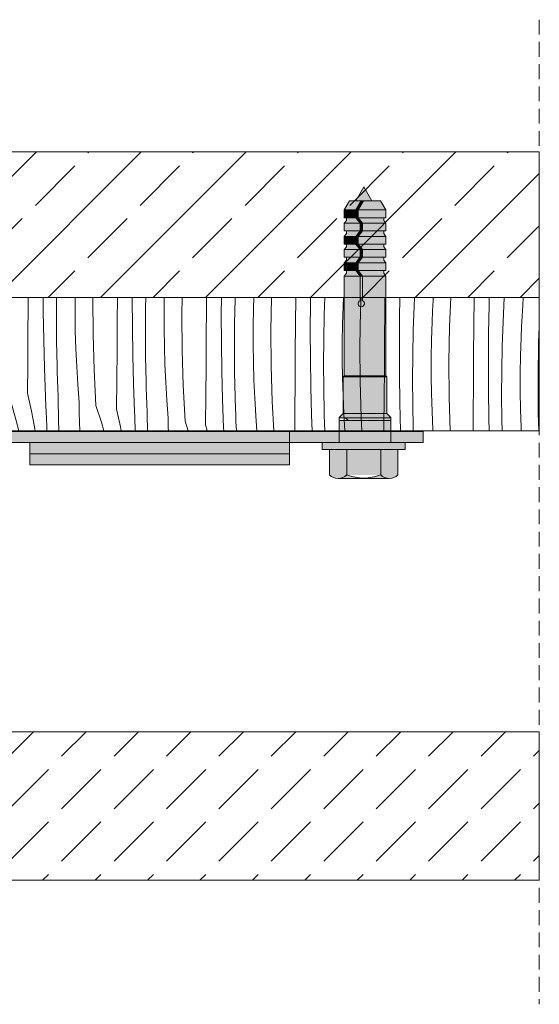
# Model space of a CAD drawing. Header units: millimetres. Extents: x -7814 to 55813, y 465 to 25965.
# Tile 84 of 112: x 48270 to 48970, y 15808 to 17135. Entities that reach past the tile are written whole.
import ezdxf

# ---------------------------------------------------------------- set-up
doc = ezdxf.new("R2010")
doc.units = ezdxf.units.MM
doc.linetypes.add('Hidden Line', pattern=[30, 20, -10])
for name, color, linetype, lineweight in [('2D - Ogolne2', 251, 'Continuous', 15), ('2D Drafting - General102', 254, 'Continuous', 13), ('2D Drafting - General121', 255, 'Continuous', 0), ('2D Drafting - General2', 251, 'Continuous', 15), ('2D Drafting - General81', 251, 'Continuous', 20)]:
    doc.layers.add(name, color=color, linetype=linetype, lineweight=lineweight)

# ---------------------------------------------------------------- blocks, each defined once
blk = doc.blocks.new('*X4')
at = {"layer": '2D Drafting - General81', "linetype": 'Continuous'}
for p, q in [((-50717.5, 68991.8), (-50717.6, 68995.7)), ((-50689.2, 68981.3), (-50690.3, 68995.7)), ((-50666.4, 68977.2), (-50667.3, 68995.7)), ((-50638.6, 68972.3), (-50638.4, 68995.7)), ((-50614.4, 68968.1), (-50615.4, 68995.7)), ((-50598.3, 68992.8), (-50598.4, 68995.7)), ((-50570.9, 68984.2), (-50571.6, 68995.7)), ((-50546.3, 68956.1), (-50548.4, 68995.7)), ((-50518.2, 68990.5), (-50518.2, 68995.7)), ((-50495.7, 68985), (-50496, 68995.7)), ((-50478.7, 68988.3), (-50478.9, 68995.7)), ((-50452.3, 68987.1), (-50452.7, 68995.7)), ((-50428.8, 68982.6), (-50429.2, 68995.7)), ((-50398.2, 68969.3), (-50398, 68995.7)), ((-50375.7, 68963.9), (-50376.5, 68995.7)), ((-50358.7, 68967.1), (-50359.2, 68995.7)), ((-50333.3, 68990.1), (-50333.5, 68995.7)), ((-50308.7, 68961.5), (-50309.7, 68995.7)), ((-50277.8, 68987.5), (-50277.8, 68995.7)), ((-50256.6, 68980.8), (-50256.8, 68995.7)), ((-50239.3, 68979), (-50239.4, 68995.7)), ((-50214, 68993), (-50214, 68995.7)), ((-50190.1, 68988.1), (-50190.1, 68995.7)), ((-50157.8, 68966.3), (-50157.6, 68995.7)), ((-50136.5, 68959.7), (-50137, 68995.7)), ((-50119.4, 68990.8), (-50119.4, 68995.7)), ((-50093.9, 68971.9), (-50094.3, 68995.7)), ((-50070, 68966.9), (-50070.2, 68995.7)), ((-50037.4, 68984.5), (-50037.3, 68995.7)), ((-50017, 68976.7), (-50017.1, 68995.7)), ((-49999.4, 68969.7), (-49999.2, 68995.7)), ((-49974.2, 68974.8), (-49974.2, 68995.7)), ((-49950.2, 68993.6), (-49950.2, 68995.7)), ((-49917.3, 68963.3), (-49917.1, 68995.7)), ((-49897.1, 68993.6), (-49897.1, 68995.7)), ((-49879.1, 68981.5), (-49878.8, 68995.7)), ((-49854.1, 68977.8), (-49853.9, 68995.7)), ((-49830.2, 68972.4), (-49829.8, 68995.7)), ((-49797, 68981.5), (-49796.9, 68995.7)), ((-49777, 68972.5), (-49776.9, 68995.7)), ((-49758.4, 68993.4), (-49758.3, 68995.7)), ((-49733.7, 68980.8), (-49733.3, 68995.7)), ((-49710.1, 68951.2), (-49709.3, 68995.7)), ((-49676.9, 68960.3), (-49676.6, 68995.7)), ((-49656.7, 68989.5), (-49656.6, 68995.7)), ((-49638.3, 68972.2), (-49637.5, 68995.7)), ((-49612.9, 68983.7), (-49612.4, 68995.7)), ((-49589.2, 68977.9), (-49588.5, 68995.7)), ((-49556.5, 68978.5), (-49556.4, 68995.7)), ((-49536.7, 68968.3), (-49536.2, 68995.7)), ((-49517.1, 68984.1), (-49516.6, 68995.7)), ((-49491.5, 68991.6), (-49491.2, 68995.7)), ((-49469.1, 68956.7), (-49467.5, 68995.7)), ((-49436.5, 68957.3), (-49436.1, 68995.7)), ((-49416, 68985.3), (-49415.7, 68995.7)), ((-49397, 68962.9), (-49395.5, 68995.7)), ((-49370.5, 68984.9), (-49369.8, 68995.7)), ((-50717.2, 68986.2), (-50717.5, 68991.8)), ((-50716.9, 68957.6), (-50717.2, 68986.2)), ((-50598.1, 68987.2), (-50598.3, 68992.8)), ((-50597.9, 68981.7), (-50598.1, 68987.2)), ((-50597.6, 68976.1), (-50597.9, 68981.7)), ((-50569.1, 68960.1), (-50570.9, 68984.2)), ((-50518.5, 68951.2), (-50518.2, 68990.5)), ((-50494.3, 68946.9), (-50495.7, 68985)), ((-50478.6, 68982.7), (-50478.7, 68988.3)), ((-50478.4, 68977.2), (-50478.6, 68982.7)), ((-50450.9, 68963), (-50452.3, 68987.1)), ((-50426.2, 68934.9), (-50428.8, 68982.6)), ((-50332.2, 68965.9), (-50333.3, 68990.1)), ((-50278.1, 68948.2), (-50277.8, 68987.5)), ((-50213.3, 68968.9), (-50214, 68993)), ((-50188.6, 68940.3), (-50190.1, 68988.1)), ((-50119.2, 68957.8), (-50119.4, 68990.8)), ((-50037.7, 68945.2), (-50037.4, 68984.5)), ((-49949.9, 68945.8), (-49950.2, 68993.6)), ((-49896.9, 68955.5), (-49897.1, 68993.6)), ((-49879.3, 68948.5), (-49879.1, 68981.5)), ((-49797.3, 68942.2), (-49797, 68981.5)), ((-49759, 68960.4), (-49758.4, 68993.4)), ((-49657, 68951.3), (-49656.7, 68989.5)), ((-49613.6, 68959.6), (-49612.9, 68983.7)), ((-49518.2, 68951.1), (-49517.1, 68984.1)), ((-49492.2, 68977.1), (-49491.5, 68991.6)), ((-49416.6, 68947.1), (-49416, 68985.3)), ((-49371.4, 68970.4), (-49370.5, 68984.9)), ((-50688.9, 68967.9), (-50689.2, 68981.3)), ((-50666.4, 68977.2), (-50659.1, 68954.9)), ((-50638.6, 68972.3), (-50635.8, 68960.4)), ((-50597.4, 68970.6), (-50597.6, 68976.1)), ((-50597.2, 68965), (-50597.4, 68970.6)), ((-50478.2, 68971.6), (-50478.4, 68977.2)), ((-50478, 68966.1), (-50478.2, 68971.6)), ((-50398.4, 68930), (-50398.2, 68969.3)), ((-50255.6, 68942.7), (-50256.6, 68980.8)), ((-50238.6, 68945.9), (-50239.3, 68979)), ((-50212.2, 68944.8), (-50213.3, 68968.9)), ((-50093.2, 68947.7), (-50093.9, 68971.9)), ((-50016.4, 68938.5), (-50017, 68976.7)), ((-49999.1, 68936.6), (-49999.4, 68969.7)), ((-49973.9, 68950.7), (-49974.2, 68974.8)), ((-49854.1, 68953.7), (-49854.1, 68977.8)), ((-49829.9, 68924.6), (-49830.2, 68972.4)), ((-49776.9, 68934.3), (-49777, 68972.5)), ((-49734.1, 68956.6), (-49733.7, 68980.8)), ((-49638.9, 68939.2), (-49638.3, 68972.2)), ((-49590, 68930.1), (-49589.2, 68977.9)), ((-49556.8, 68939.2), (-49556.5, 68978.5)), ((-49536.9, 68930.1), (-49536.7, 68968.3)), ((-49492.8, 68962.6), (-49492.2, 68977.1)), ((-49372.2, 68955.9), (-49371.4, 68970.4)), ((-50716.2, 68929.1), (-50716.9, 68957.6)), ((-50688.6, 68954.6), (-50688.9, 68967.9)), ((-50659.1, 68954.9), (-50652.9, 68932.2)), ((-50635.8, 68960.4), (-50633.3, 68948.4)), ((-50614.2, 68963.4), (-50614.4, 68968.1)), ((-50614, 68958.7), (-50614.2, 68963.4)), ((-50613.8, 68954.1), (-50614, 68958.7)), ((-50596.8, 68936.5), (-50597.2, 68965)), ((-50568.9, 68946.8), (-50569.1, 68960.1)), ((-50546.3, 68956.1), (-50539.1, 68933.7)), ((-50477.8, 68960.5), (-50478, 68966.1)), ((-50477.6, 68955), (-50477.8, 68960.5)), ((-50477.3, 68949.4), (-50477.6, 68955)), ((-50449.1, 68938.9), (-50450.9, 68963)), ((-50374.3, 68925.7), (-50375.7, 68963.9)), ((-50358.5, 68961.5), (-50358.7, 68967.1)), ((-50358.3, 68956), (-50358.5, 68961.5)), ((-50358.1, 68950.4), (-50358.3, 68956)), ((-50330.8, 68941.8), (-50332.2, 68965.9)), ((-50306.2, 68913.7), (-50308.7, 68961.5)), ((-50158, 68927), (-50157.8, 68966.3)), ((-50135.5, 68921.5), (-50136.5, 68959.7)), ((-50118.5, 68924.7), (-50119.2, 68957.8)), ((-50068.6, 68919.1), (-50070, 68966.9)), ((-49917.6, 68924), (-49917.3, 68963.3)), ((-49896.4, 68917.3), (-49896.9, 68955.5)), ((-49759.2, 68927.3), (-49759, 68960.4)), ((-49734.1, 68932.5), (-49734.1, 68956.6)), ((-49677.2, 68921), (-49676.9, 68960.3)), ((-49614, 68935.5), (-49613.6, 68959.6)), ((-49493.6, 68938.4), (-49492.8, 68962.6)), ((-49470, 68908.9), (-49469.1, 68956.7)), ((-49436.8, 68918), (-49436.5, 68957.3)), ((-49398.1, 68929.9), (-49397, 68962.9)), ((-49372.8, 68941.4), (-49372.2, 68955.9)), ((-49349.1, 68935.5), (-49348.2, 68956.1)), ((-50688.1, 68941.3), (-50688.6, 68954.6)), ((-50633.3, 68948.4), (-50631, 68936.3)), ((-50613.6, 68949.4), (-50613.8, 68954.1)), ((-50613.4, 68944.7), (-50613.6, 68949.4)), ((-50613.1, 68940), (-50613.4, 68944.7)), ((-50568.5, 68933.5), (-50568.9, 68946.8)), ((-50518.5, 68951.2), (-50515.8, 68939.2)), ((-50494.2, 68942.2), (-50494.3, 68946.9)), ((-50493.9, 68937.6), (-50494.2, 68942.2)), ((-50477.1, 68943.9), (-50477.3, 68949.4)), ((-50476.7, 68915.3), (-50477.1, 68943.9)), ((-50357.9, 68944.9), (-50358.1, 68950.4)), ((-50357.7, 68939.3), (-50357.9, 68944.9)), ((-50329, 68917.8), (-50330.8, 68941.8)), ((-50278.4, 68908.8), (-50278.1, 68948.2)), ((-50254.2, 68904.6), (-50255.6, 68942.7)), ((-50238.4, 68940.4), (-50238.6, 68945.9)), ((-50210.7, 68920.7), (-50212.2, 68944.8)), ((-50092.1, 68923.6), (-50093.2, 68947.7)), ((-50038, 68905.8), (-50037.7, 68945.2)), ((-49973.1, 68926.5), (-49973.9, 68950.7)), ((-49948.5, 68898), (-49949.9, 68945.8)), ((-49879.1, 68915.4), (-49879.3, 68948.5)), ((-49853.8, 68929.5), (-49854.1, 68953.7)), ((-49797.6, 68902.8), (-49797.3, 68942.2)), ((-49709.8, 68903.4), (-49710.1, 68951.2)), ((-49656.8, 68913.1), (-49657, 68951.3)), ((-49518.9, 68918), (-49518.2, 68951.1)), ((-49416.8, 68909), (-49416.6, 68947.1)), ((-50715.2, 68900.5), (-50716.2, 68929.1)), ((-50687.6, 68928), (-50688.1, 68941.3)), ((-50652.9, 68932.2), (-50647.7, 68909.2)), ((-50631, 68936.3), (-50628.9, 68924.2)), ((-50612.9, 68935.4), (-50613.1, 68940)), ((-50612.7, 68930.7), (-50612.9, 68935.4)), ((-50612.1, 68895.8), (-50612.7, 68930.7)), ((-50596.1, 68907.9), (-50596.8, 68936.5)), ((-50568, 68920.2), (-50568.5, 68933.5)), ((-50539.1, 68933.7), (-50532.8, 68911)), ((-50515.8, 68939.2), (-50513.3, 68927.2)), ((-50493.7, 68932.9), (-50493.9, 68937.6)), ((-50493.5, 68928.2), (-50493.7, 68932.9)), ((-50448.8, 68925.6), (-50449.1, 68938.9)), ((-50426.2, 68934.9), (-50419, 68912.5)), ((-50398.4, 68930), (-50395.7, 68918)), ((-50357.5, 68933.8), (-50357.7, 68939.3)), ((-50357.3, 68928.2), (-50357.5, 68933.8)), ((-50238.3, 68934.8), (-50238.4, 68940.4)), ((-50238.1, 68929.3), (-50238.3, 68934.8)), ((-50237.9, 68923.7), (-50238.1, 68929.3)), ((-50186.1, 68892.6), (-50188.6, 68940.3)), ((-50015.5, 68900.4), (-50016.4, 68938.5)), ((-49998.4, 68903.6), (-49999.1, 68936.6)), ((-49853.1, 68905.4), (-49853.8, 68929.5)), ((-49776.3, 68896.2), (-49776.9, 68934.3)), ((-49733.7, 68908.3), (-49734.1, 68932.5)), ((-49639.2, 68906.1), (-49638.9, 68939.2)), ((-49614, 68911.3), (-49614, 68935.5)), ((-49589.7, 68882.2), (-49590, 68930.1)), ((-49557.1, 68899.8), (-49556.8, 68939.2)), ((-49536.7, 68892), (-49536.9, 68930.1)), ((-49493.9, 68914.3), (-49493.6, 68938.4)), ((-49398.8, 68896.8), (-49398.1, 68929.9)), ((-49373.5, 68917.3), (-49372.8, 68941.4)), ((-49349.9, 68887.7), (-49349.1, 68935.5)), ((-50686.9, 68914.7), (-50687.6, 68928)), ((-50628.9, 68924.2), (-50627, 68912.1)), ((-50567.5, 68906.8), (-50568, 68920.2)), ((-50513.3, 68927.2), (-50510.9, 68915.1)), ((-50510.9, 68915.1), (-50508.8, 68903.1)), ((-50493.3, 68923.5), (-50493.5, 68928.2)), ((-50493.1, 68918.9), (-50493.3, 68923.5)), ((-50492.8, 68914.2), (-50493.1, 68918.9)), ((-50476.1, 68886.7), (-50476.7, 68915.3)), ((-50448.4, 68912.3), (-50448.8, 68925.6)), ((-50395.7, 68918), (-50393.2, 68906)), ((-50374.1, 68921.1), (-50374.3, 68925.7)), ((-50373.9, 68916.4), (-50374.1, 68921.1)), ((-50373.7, 68911.7), (-50373.9, 68916.4)), ((-50357, 68922.7), (-50357.3, 68928.2)), ((-50356.7, 68894.1), (-50357, 68922.7)), ((-50328.7, 68904.4), (-50329, 68917.8)), ((-50237.7, 68918.2), (-50237.9, 68923.7)), ((-50237.4, 68912.6), (-50237.7, 68918.2)), ((-50208.9, 68896.6), (-50210.7, 68920.7)), ((-50158.3, 68887.7), (-50158, 68927)), ((-50134.1, 68883.4), (-50135.5, 68921.5)), ((-50118.4, 68919.2), (-50118.5, 68924.7)), ((-50118.2, 68913.6), (-50118.4, 68919.2)), ((-50090.7, 68899.5), (-50092.1, 68923.6)), ((-50066, 68871.4), (-50068.6, 68919.1)), ((-49972, 68902.4), (-49973.1, 68926.5)), ((-49917.9, 68884.7), (-49917.6, 68924)), ((-49895.4, 68879.2), (-49896.4, 68917.3)), ((-49878.4, 68882.4), (-49879.1, 68915.4)), ((-49828.4, 68876.8), (-49829.9, 68924.6)), ((-49759, 68894.3), (-49759.2, 68927.3)), ((-49677.5, 68881.7), (-49677.2, 68921)), ((-49519.1, 68885), (-49518.9, 68918)), ((-49437.1, 68878.7), (-49436.8, 68918)), ((-49373.9, 68893.1), (-49373.5, 68917.3)), ((-50686.2, 68901.4), (-50686.9, 68914.7)), ((-50647.7, 68909.2), (-50643.5, 68886.1)), ((-50627, 68912.1), (-50625.2, 68900)), ((-50595.1, 68879.3), (-50596.1, 68907.9)), ((-50566.8, 68893.5), (-50567.5, 68906.8)), ((-50532.8, 68911), (-50527.6, 68888.1)), ((-50508.8, 68903.1), (-50506.9, 68890.9)), ((-50492.6, 68909.5), (-50492.8, 68914.2)), ((-50492, 68874.6), (-50492.6, 68909.5)), ((-50448, 68899), (-50448.4, 68912.3)), ((-50419, 68912.5), (-50412.8, 68889.8)), ((-50393.2, 68906), (-50390.9, 68894)), ((-50373.5, 68907), (-50373.7, 68911.7)), ((-50373.2, 68902.4), (-50373.5, 68907)), ((-50373, 68897.7), (-50373.2, 68902.4)), ((-50328.4, 68891.1), (-50328.7, 68904.4)), ((-50306.2, 68913.7), (-50298.9, 68891.3)), ((-50278.4, 68908.8), (-50275.6, 68896.9)), ((-50254, 68899.9), (-50254.2, 68904.6)), ((-50237.2, 68907.1), (-50237.4, 68912.6)), ((-50237, 68901.5), (-50237.2, 68907.1)), ((-50118, 68908.1), (-50118.2, 68913.6)), ((-50117.8, 68902.5), (-50118, 68908.1)), ((-50117.6, 68897), (-50117.8, 68902.5)), ((-50038.2, 68866.5), (-50038, 68905.8)), ((-49998.3, 68898), (-49998.4, 68903.6)), ((-49970.6, 68878.3), (-49972, 68902.4)), ((-49852, 68881.3), (-49853.1, 68905.4)), ((-49797.8, 68863.5), (-49797.6, 68902.8)), ((-49733, 68884.2), (-49733.7, 68908.3)), ((-49708.4, 68855.6), (-49709.8, 68903.4)), ((-49656.2, 68875), (-49656.8, 68913.1)), ((-49638.9, 68873.1), (-49639.2, 68906.1)), ((-49613.6, 68887.2), (-49614, 68911.3)), ((-49493.9, 68890.1), (-49493.9, 68914.3)), ((-49469.7, 68861.1), (-49470, 68908.9)), ((-49416.7, 68870.8), (-49416.8, 68909)), ((-50713.8, 68872), (-50715.2, 68900.5)), ((-50685.3, 68888.1), (-50686.2, 68901.4)), ((-50625.2, 68900), (-50623.7, 68887.8)), ((-50611.2, 68860.9), (-50612.1, 68895.8)), ((-50566.1, 68880.2), (-50566.8, 68893.5)), ((-50506.9, 68890.9), (-50505.2, 68878.8)), ((-50447.4, 68885.7), (-50448, 68899)), ((-50412.8, 68889.8), (-50407.6, 68866.9)), ((-50390.9, 68894), (-50388.8, 68881.9)), ((-50372.8, 68893), (-50373, 68897.7)), ((-50372.5, 68888.4), (-50372.8, 68893)), ((-50356, 68865.5), (-50356.7, 68894.1)), ((-50327.9, 68877.8), (-50328.4, 68891.1)), ((-50298.9, 68891.3), (-50292.7, 68868.7)), ((-50275.6, 68896.9), (-50273.1, 68884.8)), ((-50253.8, 68895.2), (-50254, 68899.9)), ((-50253.6, 68890.5), (-50253.8, 68895.2)), ((-50253.4, 68885.9), (-50253.6, 68890.5)), ((-50236.6, 68872.9), (-50237, 68901.5)), ((-50208.7, 68883.3), (-50208.9, 68896.6)), ((-50186.1, 68892.6), (-50178.9, 68870.2)), ((-50117.4, 68891.4), (-50117.6, 68897)), ((-50117.1, 68885.9), (-50117.4, 68891.4)), ((-50088.9, 68875.4), (-50090.7, 68899.5)), ((-50014.1, 68862.2), (-50015.5, 68900.4)), ((-49998.1, 68892.5), (-49998.3, 68898)), ((-49997.9, 68886.9), (-49998.1, 68892.5)), ((-49946, 68850.2), (-49948.5, 68898)), ((-49775.3, 68858), (-49776.3, 68896.2)), ((-49758.3, 68861.2), (-49759, 68894.3)), ((-49557.4, 68860.5), (-49557.1, 68899.8)), ((-49536.2, 68853.8), (-49536.7, 68892)), ((-49493.6, 68866), (-49493.9, 68890.1)), ((-49399, 68863.8), (-49398.8, 68896.8)), ((-49373.9, 68869), (-49373.9, 68893.1)), ((-50684.4, 68874.8), (-50685.3, 68888.1)), ((-50643.5, 68886.1), (-50640.3, 68862.8)), ((-50623.7, 68887.8), (-50622.4, 68875.6)), ((-50621.6, 68870.3), (-50622.4, 68875.6)), ((-50593.8, 68850.8), (-50595.1, 68879.3)), ((-50565.3, 68866.9), (-50566.1, 68880.2)), ((-50527.6, 68888.1), (-50523.4, 68864.9)), ((-50505.2, 68878.8), (-50503.6, 68866.6)), ((-50475.1, 68858.2), (-50476.1, 68886.7)), ((-50446.8, 68872.4), (-50447.4, 68885.7)), ((-50388.8, 68881.9), (-50386.8, 68869.8)), ((-50372, 68853.4), (-50372.5, 68888.4)), ((-50327.4, 68864.5), (-50327.9, 68877.8)), ((-50273.1, 68884.8), (-50270.8, 68872.8)), ((-50253.2, 68881.2), (-50253.4, 68885.9)), ((-50252.9, 68876.5), (-50253.2, 68881.2)), ((-50252.7, 68871.9), (-50252.9, 68876.5)), ((-50208.3, 68869.9), (-50208.7, 68883.3)), ((-50158.3, 68887.7), (-50155.6, 68875.7)), ((-50155.6, 68875.7), (-50153.1, 68863.7)), ((-50133.9, 68878.7), (-50134.1, 68883.4)), ((-50133.7, 68874), (-50133.9, 68878.7)), ((-50116.9, 68880.4), (-50117.1, 68885.9)), ((-50116.5, 68851.8), (-50116.9, 68880.4)), ((-50088.6, 68862.1), (-50088.9, 68875.4)), ((-49997.7, 68881.4), (-49997.9, 68886.9)), ((-49997.5, 68875.8), (-49997.7, 68881.4)), ((-49997.3, 68870.3), (-49997.5, 68875.8)), ((-49968.8, 68854.2), (-49970.6, 68878.3)), ((-49918.2, 68845.3), (-49917.9, 68884.7)), ((-49894, 68841.1), (-49895.4, 68879.2)), ((-49878.2, 68876.9), (-49878.4, 68882.4)), ((-49878.1, 68871.3), (-49878.2, 68876.9)), ((-49850.5, 68857.1), (-49852, 68881.3)), ((-49825.9, 68829), (-49828.4, 68876.8)), ((-49731.9, 68860.1), (-49733, 68884.2)), ((-49677.8, 68842.3), (-49677.5, 68881.7)), ((-49612.9, 68863), (-49613.6, 68887.2)), ((-49588.3, 68834.5), (-49589.7, 68882.2)), ((-49518.9, 68851.9), (-49519.1, 68885)), ((-49437.4, 68839.3), (-49437.1, 68878.7)), ((-49349.6, 68839.9), (-49349.9, 68887.7)), ((-50712.1, 68843.4), (-50713.8, 68872)), ((-50684.2, 68870.9), (-50684.4, 68874.8)), ((-50683.9, 68866.9), (-50684.2, 68870.9)), ((-50683.5, 68863), (-50683.9, 68866.9)), ((-50682.9, 68859.1), (-50683.5, 68863)), ((-50640.3, 68862.8), (-50638.2, 68839.4)), ((-50620.9, 68864.9), (-50621.6, 68870.3)), ((-50620.3, 68859.6), (-50620.9, 68864.9)), ((-50564.4, 68853.7), (-50565.3, 68866.9)), ((-50523.4, 68864.9), (-50520.3, 68841.6)), ((-50503.6, 68866.6), (-50502.3, 68854.4)), ((-50491.1, 68839.7), (-50492, 68874.6)), ((-50446, 68859.1), (-50446.8, 68872.4)), ((-50407.6, 68866.9), (-50403.4, 68843.8)), ((-50386.8, 68869.8), (-50385.1, 68857.6)), ((-50355, 68837), (-50356, 68865.5)), ((-50326.7, 68851.2), (-50327.4, 68864.5)), ((-50292.7, 68868.7), (-50287.5, 68845.7)), ((-50270.8, 68872.8), (-50268.7, 68860.7)), ((-50252.5, 68867.2), (-50252.7, 68871.9)), ((-50251.9, 68832.3), (-50252.5, 68867.2)), ((-50235.9, 68844.4), (-50236.6, 68872.9)), ((-50207.8, 68856.6), (-50208.3, 68869.9)), ((-50178.9, 68870.2), (-50172.6, 68847.5)), ((-50153.1, 68863.7), (-50150.7, 68851.6)), ((-50133.5, 68869.4), (-50133.7, 68874)), ((-50133.3, 68864.7), (-50133.5, 68869.4)), ((-50133.1, 68860), (-50133.3, 68864.7)), ((-50088.2, 68848.8), (-50088.6, 68862.1)), ((-50066, 68871.4), (-50058.8, 68849)), ((-50038.2, 68866.5), (-50035.5, 68854.5)), ((-50013.9, 68857.6), (-50014.1, 68862.2)), ((-49997.1, 68864.7), (-49997.3, 68870.3)), ((-49996.8, 68859.2), (-49997.1, 68864.7)), ((-49877.9, 68865.8), (-49878.1, 68871.3)), ((-49877.7, 68860.2), (-49877.9, 68865.8)), ((-49798.1, 68824.1), (-49797.8, 68863.5)), ((-49655.3, 68836.8), (-49656.2, 68875)), ((-49638.2, 68840.1), (-49638.9, 68873.1)), ((-49611.8, 68838.9), (-49612.9, 68863)), ((-49492.9, 68841.9), (-49493.6, 68866)), ((-49416.1, 68832.6), (-49416.7, 68870.8)), ((-49398.8, 68830.8), (-49399, 68863.8)), ((-49373.5, 68844.8), (-49373.9, 68869)), ((-50730.1, 68847.2), (-50730.3, 68852)), ((-50682.2, 68855.2), (-50682.9, 68859.1)), ((-50681.3, 68851.4), (-50682.2, 68855.2)), ((-50680.3, 68847.6), (-50681.3, 68851.4)), ((-50619.8, 68854.2), (-50620.3, 68859.6)), ((-50619.5, 68848.9), (-50619.8, 68854.2)), ((-50619.3, 68843.5), (-50619.5, 68848.9)), ((-50610.1, 68826), (-50611.2, 68860.9)), ((-50592.1, 68822.2), (-50593.8, 68850.8)), ((-50564.2, 68849.7), (-50564.4, 68853.7)), ((-50563.9, 68845.8), (-50564.2, 68849.7)), ((-50501.5, 68849.1), (-50502.3, 68854.4)), ((-50500.8, 68843.8), (-50501.5, 68849.1)), ((-50473.7, 68829.6), (-50475.1, 68858.2)), ((-50445.2, 68845.8), (-50446, 68859.1)), ((-50385.1, 68857.6), (-50383.6, 68845.4)), ((-50371.1, 68818.5), (-50372, 68853.4)), ((-50326, 68837.9), (-50326.7, 68851.2)), ((-50268.7, 68860.7), (-50266.8, 68848.6)), ((-50207.3, 68843.3), (-50207.8, 68856.6)), ((-50150.7, 68851.6), (-50148.6, 68839.5)), ((-50132.9, 68855.4), (-50133.1, 68860)), ((-50132.6, 68850.7), (-50132.9, 68855.4)), ((-50132.4, 68846), (-50132.6, 68850.7)), ((-50115.9, 68823.2), (-50116.5, 68851.8)), ((-50087.8, 68835.5), (-50088.2, 68848.8)), ((-50058.8, 68849), (-50052.6, 68826.3)), ((-50035.5, 68854.5), (-50033, 68842.5)), ((-50013.7, 68852.9), (-50013.9, 68857.6)), ((-50013.5, 68848.2), (-50013.7, 68852.9)), ((-49996.5, 68830.6), (-49996.8, 68859.2)), ((-49968.5, 68840.9), (-49968.8, 68854.2)), ((-49946, 68850.2), (-49938.7, 68827.8)), ((-49877.5, 68854.7), (-49877.7, 68860.2)), ((-49877.2, 68849.1), (-49877.5, 68854.7)), ((-49877, 68843.6), (-49877.2, 68849.1)), ((-49848.7, 68833.1), (-49850.5, 68857.1)), ((-49773.9, 68819.9), (-49775.3, 68858)), ((-49758.2, 68855.7), (-49758.3, 68861.2)), ((-49758, 68850.1), (-49758.2, 68855.7)), ((-49757.8, 68844.6), (-49758, 68850.1)), ((-49730.5, 68836), (-49731.9, 68860.1)), ((-49706.2, 68815.7), (-49708.4, 68855.6)), ((-49557.7, 68821.1), (-49557.4, 68860.5)), ((-49535.2, 68815.7), (-49536.2, 68853.8)), ((-49518.2, 68818.9), (-49518.9, 68851.9)), ((-49468.3, 68815.7), (-49469.7, 68861.1)), ((-50728.8, 68815.7), (-50730.1, 68847.2)), ((-50710.2, 68815.7), (-50712.1, 68843.4)), ((-50679.2, 68843.8), (-50680.3, 68847.6)), ((-50673.1, 68822.4), (-50679.2, 68843.8)), ((-50638.2, 68839.4), (-50637.1, 68815.9)), ((-50619.3, 68838.1), (-50619.3, 68843.5)), ((-50619.3, 68832.7), (-50619.3, 68838.1)), ((-50563.4, 68841.9), (-50563.9, 68845.8)), ((-50562.8, 68837.9), (-50563.4, 68841.9)), ((-50562.1, 68834.1), (-50562.8, 68837.9)), ((-50520.3, 68841.6), (-50518.1, 68818.2)), ((-50500.2, 68838.4), (-50500.8, 68843.8)), ((-50499.8, 68833.1), (-50500.2, 68838.4)), ((-50490.3, 68815.7), (-50491.1, 68839.7)), ((-50444.3, 68832.5), (-50445.2, 68845.8)), ((-50403.4, 68843.8), (-50400.2, 68820.5)), ((-50383.6, 68845.4), (-50382.3, 68833.2)), ((-50354, 68815.7), (-50355, 68837)), ((-50325.1, 68824.6), (-50326, 68837.9)), ((-50287.5, 68845.7), (-50283.3, 68822.6)), ((-50266.8, 68848.6), (-50265, 68836.4)), ((-50265, 68836.4), (-50263.5, 68824.3)), ((-50234.9, 68815.8), (-50235.9, 68844.4)), ((-50206.6, 68830), (-50207.3, 68843.3)), ((-50172.6, 68847.5), (-50167.4, 68824.6)), ((-50148.6, 68839.5), (-50146.7, 68827.4)), ((-50131.9, 68815.7), (-50132.4, 68846)), ((-50087.2, 68822.2), (-50087.8, 68835.5)), ((-50033, 68842.5), (-50030.7, 68830.5)), ((-50013.3, 68843.5), (-50013.5, 68848.2)), ((-50013, 68838.9), (-50013.3, 68843.5)), ((-50012.8, 68834.2), (-50013, 68838.9)), ((-49968.2, 68827.6), (-49968.5, 68840.9)), ((-49918.2, 68845.3), (-49915.4, 68833.3)), ((-49893.8, 68836.4), (-49894, 68841.1)), ((-49893.6, 68831.7), (-49893.8, 68836.4)), ((-49876.8, 68838), (-49877, 68843.6)), ((-49876.5, 68815.7), (-49876.8, 68838)), ((-49757.6, 68839), (-49757.8, 68844.6)), ((-49757.4, 68833.5), (-49757.6, 68839)), ((-49728.9, 68815.7), (-49730.5, 68836)), ((-49677.9, 68815.7), (-49677.8, 68842.3)), ((-49654.5, 68815.7), (-49655.3, 68836.8)), ((-49638.1, 68834.5), (-49638.2, 68840.1)), ((-49610.4, 68815.7), (-49611.8, 68838.9)), ((-49491.8, 68817.7), (-49492.9, 68841.9)), ((-49437.5, 68815.7), (-49437.4, 68839.3)), ((-49372.8, 68820.7), (-49373.5, 68844.8)), ((-49348.9, 68815.7), (-49349.6, 68839.9)), ((-50671.7, 68815.7), (-50673.1, 68822.4)), ((-50619.7, 68815.7), (-50619.3, 68832.7)), ((-50609.6, 68815.7), (-50610.1, 68826)), ((-50591.6, 68815.7), (-50592.1, 68822.2)), ((-50561.2, 68830.2), (-50562.1, 68834.1)), ((-50560.2, 68826.4), (-50561.2, 68830.2)), ((-50559.1, 68822.6), (-50560.2, 68826.4)), ((-50557.1, 68815.7), (-50559.1, 68822.6)), ((-50499.5, 68827.7), (-50499.8, 68833.1)), ((-50499.3, 68822.3), (-50499.5, 68827.7)), ((-50499.2, 68816.9), (-50499.3, 68822.3)), ((-50472.9, 68815.7), (-50473.7, 68829.6)), ((-50444.1, 68828.5), (-50444.3, 68832.5)), ((-50443.8, 68824.6), (-50444.1, 68828.5)), ((-50443.3, 68820.7), (-50443.8, 68824.6)), ((-50381.4, 68827.9), (-50382.3, 68833.2)), ((-50380.7, 68822.6), (-50381.4, 68827.9)), ((-50380.2, 68817.2), (-50380.7, 68822.6)), ((-50324.5, 68815.7), (-50325.1, 68824.6)), ((-50283.3, 68822.6), (-50282.4, 68815.7)), ((-50263.5, 68824.3), (-50262.6, 68815.7)), ((-50251.5, 68815.7), (-50251.9, 68832.3)), ((-50205.9, 68816.7), (-50206.6, 68830)), ((-50167.4, 68824.6), (-50165.8, 68815.7)), ((-50146.7, 68827.4), (-50145, 68815.7)), ((-50115.6, 68815.7), (-50115.9, 68823.2)), ((-50052.6, 68826.3), (-50050.2, 68815.7)), ((-50030.7, 68830.5), (-50028.6, 68818.4)), ((-50012.6, 68829.5), (-50012.8, 68834.2)), ((-50012.3, 68824.8), (-50012.6, 68829.5)), ((-50012.2, 68815.7), (-50012.3, 68824.8)), ((-49996.1, 68815.7), (-49996.5, 68830.6)), ((-49967.7, 68815.7), (-49968.2, 68827.6)), ((-49938.7, 68827.8), (-49935.4, 68815.7)), ((-49915.4, 68833.3), (-49912.9, 68821.3)), ((-49893.4, 68827), (-49893.6, 68831.7)), ((-49893.2, 68822.4), (-49893.4, 68827)), ((-49893, 68817.7), (-49893.2, 68822.4)), ((-49848.5, 68819.8), (-49848.7, 68833.1)), ((-49825.9, 68829), (-49821.6, 68815.7)), ((-49798.1, 68824.1), (-49796.2, 68815.7)), ((-49757.2, 68827.9), (-49757.4, 68833.5)), ((-49756.9, 68822.4), (-49757.2, 68827.9)), ((-49756.7, 68816.8), (-49756.9, 68822.4)), ((-49637.9, 68829), (-49638.1, 68834.5)), ((-49637.7, 68823.4), (-49637.9, 68829)), ((-49637.5, 68817.9), (-49637.7, 68823.4)), ((-49587.3, 68815.7), (-49588.3, 68834.5)), ((-49415.7, 68815.7), (-49416.1, 68832.6)), ((-49398.5, 68815.7), (-49398.8, 68830.8)), ((-50637.1, 68815.9), (-50637.1, 68815.7)), ((-50518.1, 68818.2), (-50518, 68815.7)), ((-50499.2, 68815.7), (-50499.2, 68816.9)), ((-50442.7, 68816.8), (-50443.3, 68820.7)), ((-50442.5, 68815.7), (-50442.7, 68816.8)), ((-50400.2, 68820.5), (-50399.8, 68815.7)), ((-50380, 68815.7), (-50380.2, 68817.2)), ((-50371, 68815.7), (-50371.1, 68818.5)), ((-50234.9, 68815.7), (-50234.9, 68815.8)), ((-50205.8, 68815.7), (-50205.9, 68816.7)), ((-50086.9, 68815.7), (-50087.2, 68822.2)), ((-50028.6, 68818.4), (-50028.1, 68815.7)), ((-49912.9, 68821.3), (-49911.8, 68815.7)), ((-49892.9, 68815.7), (-49893, 68817.7)), ((-49848.3, 68815.7), (-49848.5, 68819.8)), ((-49773.8, 68815.7), (-49773.9, 68819.9)), ((-49756.7, 68815.7), (-49756.7, 68816.8)), ((-49637.5, 68815.7), (-49637.5, 68817.9)), ((-49557.7, 68815.7), (-49557.7, 68821.1)), ((-49518.1, 68815.7), (-49518.2, 68818.9)), ((-49491.6, 68815.7), (-49491.8, 68817.7)), ((-49372.6, 68815.7), (-49372.8, 68820.7))]:
    blk.add_line(p, q, dxfattribs=at)
blk = doc.blocks.new('Wype_nienie_16')
at = {"layer": '2D Drafting - General2', "linetype": 'Continuous'}
for p, q in [((-49348.2, 68995.7), (-50730.3, 68995.7)), ((-50730.3, 68995.7), (-50730.3, 68815.7)), ((-49348.2, 68815.7), (-49348.2, 68995.7)), ((-50730.3, 68815.7), (-49348.2, 68815.7))]:
    blk.add_line(p, q, dxfattribs=at)
at = {"layer": '2D Drafting - General81', "linetype": 'Continuous'}
blk.add_blockref('*X4', (0, 0), dxfattribs=at)

msp = doc.modelspace()

# ---------------------------------------------------------------- hatches: boundary and pattern name
at = {"layer": '2D Drafting - General102', "linetype": 'Continuous'}
h = msp.add_hatch(color=256, dxfattribs=at)
edge = h.paths.add_edge_path()
edge.add_line((48813.53, 16580.26), (47753.53, 16580.26))
edge.add_line((47753.53, 16580.26), (47753.53, 16565.26))
edge.add_line((47753.53, 16565.26), (48033.53, 16565.26))
edge.add_arc((48061.8, 15685.76), 879.95, 88.15905, 91.84095, ccw=False)
edge.add_line((48090.07, 16565.26), (48813.53, 16565.26))
edge.add_line((48813.53, 16565.26), (48813.53, 16580.26))
for points in [[(48633.53, 16565.26), (48283.53, 16565.26), (48283.53, 16550.26), (48633.53, 16550.26)], [(48283.53, 16550.26), (48283.53, 16535.26), (48633.53, 16535.26), (48633.53, 16550.26)]]:
    msp.add_hatch(color=256, dxfattribs=at).paths.add_polyline_path(points)
at = {"layer": '2D Drafting - General121', "linetype": 'Continuous'}
for points in [[(48733.63, 16909.86), (48744.44, 16891.13), (48722.82, 16891.13)], [(48730.26, 16891.13), (48723.11, 16878.75), (48707.2, 16878.75), (48714.35, 16891.13)], [(48733.21, 16891.13), (48726.07, 16878.75), (48723.11, 16878.75), (48730.26, 16891.13)], [(48756.4, 16891.13), (48763.55, 16878.75), (48726.07, 16878.75), (48733.21, 16891.13)], [(48723.11, 16868.4), (48707.2, 16868.4), (48707.2, 16878.75), (48723.11, 16878.75)], [(48723.11, 16868.4), (48723.11, 16878.75), (48726.07, 16878.75), (48726.07, 16868.4)], [(48763.55, 16868.4), (48726.07, 16868.4), (48726.07, 16878.75), (48763.55, 16878.75)], [(48710.16, 16868.4), (48723.11, 16868.4), (48728.85, 16860.96), (48707.2, 16860.96), (48710.16, 16864.7)], [(48728.85, 16860.96), (48723.11, 16868.4), (48726.07, 16868.4), (48731.81, 16860.96)], [(48760.59, 16868.4), (48760.59, 16864.7), (48763.55, 16860.96), (48731.81, 16860.96), (48726.07, 16868.4)], [(48707.2, 16860.96), (48728.85, 16860.96), (48728.85, 16850.6), (48707.2, 16850.6)], [(48728.85, 16850.6), (48728.85, 16860.96), (48731.81, 16860.96), (48731.81, 16850.6)], [(48763.55, 16860.96), (48763.55, 16850.6), (48731.81, 16850.6), (48731.81, 16860.96)], [(48710.16, 16850.6), (48728.85, 16850.6), (48723.11, 16843.16), (48707.2, 16843.16), (48710.16, 16846.9)], [(48707.2, 16843.16), (48723.11, 16843.16), (48723.11, 16832.8), (48707.2, 16832.8)], [(48731.81, 16850.6), (48726.07, 16843.16), (48723.11, 16843.16), (48728.85, 16850.6)], [(48726.07, 16843.16), (48726.07, 16832.8), (48723.11, 16832.8), (48723.11, 16843.16)], [(48760.59, 16850.6), (48760.59, 16846.9), (48763.55, 16843.16), (48726.07, 16843.16), (48731.81, 16850.6)], [(48763.55, 16843.16), (48763.55, 16832.8), (48726.07, 16832.8), (48726.07, 16843.16)], [(48728.85, 16825.36), (48707.2, 16825.36), (48710.16, 16829.1), (48710.16, 16832.8), (48723.11, 16832.8)], [(48707.2, 16825.36), (48728.85, 16825.36), (48728.85, 16815.01), (48707.2, 16815.01)], [(48726.07, 16832.8), (48731.81, 16825.36), (48728.85, 16825.36), (48723.11, 16832.8)], [(48760.59, 16832.8), (48760.59, 16829.1), (48763.55, 16825.36), (48731.81, 16825.36), (48726.07, 16832.8)], [(48728.85, 16815.01), (48728.85, 16825.36), (48731.81, 16825.36), (48731.81, 16815.01)], [(48763.55, 16815.01), (48731.81, 16815.01), (48731.81, 16825.36), (48763.55, 16825.36)], [(48710.16, 16815.01), (48728.85, 16815.01), (48723.11, 16807.57), (48707.2, 16807.57), (48710.16, 16811.31)], [(48731.81, 16815.01), (48726.07, 16807.57), (48723.11, 16807.57), (48728.85, 16815.01)], [(48760.59, 16815.01), (48760.59, 16811.31), (48763.55, 16807.57), (48726.07, 16807.57), (48731.81, 16815.01)], [(48707.2, 16807.57), (48723.11, 16807.57), (48723.11, 16797.21), (48707.2, 16797.21)], [(48723.11, 16797.21), (48723.11, 16807.57), (48726.07, 16807.57), (48726.07, 16797.21)], [(48763.55, 16797.21), (48726.07, 16797.21), (48726.07, 16807.57), (48763.55, 16807.57)], [(48710.16, 16797.21), (48723.11, 16797.21), (48728.85, 16789.77), (48707.2, 16789.77), (48710.16, 16793.51)], [(48728.85, 16789.77), (48723.11, 16797.21), (48726.07, 16797.21), (48731.81, 16789.77)], [(48760.59, 16797.21), (48760.59, 16793.51), (48763.55, 16789.77), (48731.81, 16789.77), (48726.07, 16797.21)], [(48764.8, 16654.1), (48705.95, 16654.1), (48707.2, 16655.35), (48763.55, 16655.35)], [(48764.8, 16604.36), (48705.95, 16604.36), (48705.95, 16654.1), (48764.8, 16654.1)], [(48770.11, 16598.77), (48700.54, 16598.77), (48700.54, 16598.95), (48705.95, 16604.36), (48764.7, 16604.36), (48770.11, 16598.95)], [(48770.11, 16595.26), (48737.41, 16595.26), (48713.06, 16595.26), (48708.68, 16598.77), (48770.11, 16598.77)], [(48770.21, 16595.26), (48770.21, 16565.26), (48733.53, 16565.26), (48700.54, 16565.26), (48700.54, 16595.26), (48737.41, 16595.26)], [(48770.21, 16565.26), (48733.53, 16565.26), (48700.54, 16565.26), (48700.54, 16595.26), (48736.46, 16595.26), (48770.21, 16595.26)], [(48733.53, 16565.26), (48789.45, 16565.26), (48789.45, 16555.94), (48733.53, 16555.94), (48677.61, 16555.94), (48677.61, 16565.26)]]:
    msp.add_hatch(color=256, dxfattribs=at).paths.add_polyline_path(points)
h = msp.add_hatch(color=256, dxfattribs=at)
edge = h.paths.add_edge_path()
edge.add_line((48763.55, 16655.35), (48707.2, 16655.35))
edge.add_line((48707.2, 16655.35), (48707.2, 16789.77))
edge.add_line((48707.2, 16789.77), (48728.85, 16789.77))
edge.add_line((48728.85, 16789.77), (48728.85, 16756.46))
edge.add_arc((48730.33, 16752.55), 4.18, 110.70161, 429.29839)
edge.add_line((48731.81, 16756.46), (48731.81, 16789.77))
edge.add_line((48731.81, 16789.77), (48763.55, 16789.77))
edge.add_line((48763.55, 16789.77), (48763.55, 16655.35))
h = msp.add_hatch(color=256, dxfattribs=at)
edge = h.paths.add_edge_path()
edge.add_line((48731.81, 16789.77), (48731.81, 16756.46))
edge.add_arc((48730.33, 16752.55), 4.18, -249.29839, 69.29839, ccw=False)
edge.add_line((48728.85, 16756.46), (48728.85, 16789.77))
edge.add_line((48728.85, 16789.77), (48731.81, 16789.77))
h = msp.add_hatch(color=256, dxfattribs=at)
edge = h.paths.add_edge_path()
edge.add_line((48710.62, 16555.94), (48710.62, 16521.77))
edge.add_arc((48698.97, 16533.21), 16.33, 224.47805, 315.52195, ccw=False)
edge.add_line((48687.32, 16521.77), (48687.32, 16555.94))
edge.add_line((48687.32, 16555.94), (48710.62, 16555.94))
h = msp.add_hatch(color=256, dxfattribs=at)
edge = h.paths.add_edge_path()
edge.add_line((48756.44, 16555.94), (48756.44, 16521.77))
edge.add_arc((48733.53, 16581.07), 63.58, 270, 291.12202, ccw=False)
edge.add_arc((48733.53, 16581.07), 63.58, 248.87798, 270, ccw=False)
edge.add_line((48710.62, 16521.77), (48710.62, 16555.94))
edge.add_line((48710.62, 16555.94), (48733.53, 16555.94))
edge.add_line((48733.53, 16555.94), (48756.44, 16555.94))
h = msp.add_hatch(color=256, dxfattribs=at)
edge = h.paths.add_edge_path()
edge.add_line((48779.74, 16555.94), (48779.74, 16521.77))
edge.add_arc((48768.09, 16533.21), 16.33, 224.47805, 315.52195, ccw=False)
edge.add_line((48756.44, 16521.77), (48756.44, 16555.94))
edge.add_line((48756.44, 16555.94), (48779.74, 16555.94))
h = msp.add_hatch(color=256, dxfattribs=at)
edge = h.paths.add_edge_path()
edge.add_arc((48733.53, 16581.07), 63.58, 270, 291.12202)
edge.add_arc((48768.09, 16533.21), 16.33, 224.47805, 270)
edge.add_line((48768.09, 16516.88), (48698.97, 16516.88))
edge.add_arc((48698.97, 16533.21), 16.33, 270, 315.52195)
edge.add_arc((48733.53, 16581.07), 63.58, 248.87798, 270)
at = {"layer": '2D Drafting - General81', "linetype": 'Continuous'}
h = msp.add_hatch(dxfattribs=at)
h.set_pattern_fill('SOLID___DASHED', color=256, style=0, pattern_type=2)
h.set_pattern_definition([(45, (98318.56, -52234.74), (-70.71068, 70.71068), []), (45, (98283.2, -52199.39), (-70.71068, 70.71068), [75, -25])])
h.paths.add_polyline_path([(47588.27, 16957.16), (48970.35, 16957.16), (48970.35, 16760.93), (47588.27, 16760.93)])
h = msp.add_hatch(dxfattribs=at)
h.set_pattern_fill('BETON', color=256, style=0, pattern_type=2)
h.set_pattern_definition([(45, (98318.56, -52234.74), (-70.71068, 70.71068), [75, -25]), (45, (98318.56, -52164.03), (-70.71068, 70.71068), [75, -25])])
h.paths.add_polyline_path([(48970.35, 15975.6), (48970.35, 16175.6), (47588.27, 16175.6), (47588.27, 15975.6)])

# ---------------------------------------------------------------- linework, layer by layer
at = {"layer": '2D - Ogolne2', "linetype": 'Continuous'}
for p, q in [((48722.82, 16891.13), (48733.63, 16909.86)), ((48744.44, 16891.13), (48733.63, 16909.86)), ((48714.35, 16891.13), (48707.2, 16878.75)), ((48714.35, 16891.13), (48756.4, 16891.13)), ((48730.26, 16891.13), (48723.11, 16878.75)), ((48733.21, 16891.13), (48726.07, 16878.75)), ((48756.4, 16891.13), (48763.55, 16878.75)), ((48707.2, 16878.75), (48763.55, 16878.75)), ((48707.2, 16878.75), (48707.2, 16868.4)), ((48723.11, 16878.75), (48723.11, 16868.4)), ((48726.07, 16878.75), (48726.07, 16868.4)), ((48763.55, 16878.75), (48763.55, 16868.4)), ((48707.2, 16868.4), (48763.55, 16868.4)), ((48710.16, 16864.7), (48707.2, 16860.96)), ((48710.16, 16868.4), (48710.16, 16864.7)), ((48723.11, 16868.4), (48728.85, 16860.96)), ((48726.07, 16868.4), (48731.81, 16860.96)), ((48760.59, 16868.4), (48760.59, 16864.7)), ((48760.59, 16864.7), (48763.55, 16860.96)), ((48707.2, 16860.96), (48763.55, 16860.96)), ((48707.2, 16860.96), (48707.2, 16850.6)), ((48728.85, 16860.96), (48728.85, 16850.6)), ((48731.81, 16860.96), (48731.81, 16850.6)), ((48763.55, 16860.96), (48763.55, 16850.6)), ((48707.2, 16850.6), (48763.55, 16850.6)), ((48707.2, 16850.6), (48710.16, 16850.6)), ((48710.16, 16846.9), (48707.2, 16843.16)), ((48707.2, 16843.16), (48763.55, 16843.16)), ((48707.2, 16843.16), (48707.2, 16832.8)), ((48710.16, 16850.6), (48710.16, 16846.9)), ((48728.85, 16850.6), (48723.11, 16843.16)), ((48723.11, 16843.16), (48723.11, 16832.8)), ((48731.81, 16850.6), (48726.07, 16843.16)), ((48726.07, 16843.16), (48726.07, 16832.8)), ((48763.55, 16850.6), (48760.59, 16850.6)), ((48760.59, 16850.6), (48760.59, 16846.9)), ((48760.59, 16846.9), (48763.55, 16843.16)), ((48763.55, 16843.16), (48763.55, 16832.8)), ((48707.2, 16832.8), (48763.55, 16832.8)), ((48707.2, 16832.8), (48710.16, 16832.8)), ((48710.16, 16829.1), (48707.2, 16825.36)), ((48707.2, 16825.36), (48763.55, 16825.36)), ((48707.2, 16825.36), (48707.2, 16815.01)), ((48710.16, 16832.8), (48710.16, 16829.1)), ((48723.11, 16832.8), (48728.85, 16825.36)), ((48726.07, 16832.8), (48731.81, 16825.36)), ((48728.85, 16825.36), (48728.85, 16815.01)), ((48731.81, 16825.36), (48731.81, 16815.01)), ((48763.55, 16832.8), (48760.59, 16832.8)), ((48760.59, 16832.8), (48760.59, 16829.1)), ((48760.59, 16829.1), (48763.55, 16825.36)), ((48763.55, 16825.36), (48763.55, 16815.01)), ((48707.2, 16815.01), (48763.55, 16815.01)), ((48707.2, 16815.01), (48710.16, 16815.01)), ((48710.16, 16811.31), (48707.2, 16807.57)), ((48710.16, 16815.01), (48710.16, 16811.31)), ((48728.85, 16815.01), (48723.11, 16807.57)), ((48731.81, 16815.01), (48726.07, 16807.57)), ((48763.55, 16815.01), (48760.59, 16815.01)), ((48760.59, 16815.01), (48760.59, 16811.31)), ((48760.59, 16811.31), (48763.55, 16807.57)), ((48707.2, 16807.57), (48763.55, 16807.57)), ((48707.2, 16807.57), (48707.2, 16797.21)), ((48723.11, 16807.57), (48723.11, 16797.21)), ((48726.07, 16807.57), (48726.07, 16797.21)), ((48763.55, 16807.57), (48763.55, 16797.21)), ((48707.2, 16797.21), (48763.55, 16797.21)), ((48707.2, 16797.21), (48710.16, 16797.21)), ((48710.16, 16793.51), (48707.2, 16789.77)), ((48707.2, 16789.77), (48763.55, 16789.77)), ((48707.2, 16789.77), (48707.2, 16655.35)), ((48710.16, 16797.21), (48710.16, 16793.51)), ((48723.11, 16797.21), (48728.85, 16789.77)), ((48726.07, 16797.21), (48731.81, 16789.77)), ((48728.85, 16789.77), (48728.85, 16756.46)), ((48731.81, 16789.77), (48731.81, 16756.46)), ((48763.55, 16797.21), (48760.59, 16797.21)), ((48760.59, 16797.21), (48760.59, 16793.51)), ((48760.59, 16793.51), (48763.55, 16789.77)), ((48763.55, 16789.77), (48763.55, 16655.35)), ((48707.2, 16655.35), (48705.95, 16654.1)), ((48705.95, 16654.1), (48705.95, 16604.36)), ((48705.95, 16654.1), (48764.8, 16654.1)), ((48763.55, 16655.35), (48707.2, 16655.35)), ((48763.55, 16655.35), (48764.8, 16654.1)), ((48764.8, 16654.1), (48764.8, 16604.36)), ((48705.95, 16604.36), (48700.54, 16598.95)), ((48700.54, 16598.95), (48700.54, 16595.26)), ((48705.95, 16604.36), (48764.8, 16604.36)), ((48764.8, 16604.36), (48770.21, 16598.95)), ((48770.21, 16598.95), (48770.21, 16595.26)), ((48700.54, 16595.26), (48737.41, 16595.26)), ((48770.21, 16595.26), (48736.46, 16595.26))]:
    msp.add_line(p, q, dxfattribs=at)
msp.add_arc((48730.33, 16752.55), 4.18, 110.70161, 69.29839, dxfattribs=at)
at = {"layer": '2D Drafting - General2', "linetype": 'Hidden Line'}
msp.add_line((48970.35, 17135.19), (48970.35, 15808.37), dxfattribs=at)
at = {"layer": '2D Drafting - General2', "linetype": 'Continuous'}
for p, q in [((48700.54, 16565.26), (48700.54, 16595.26)), ((48770.21, 16565.26), (48770.21, 16595.26)), ((47753.53, 16580.26), (48813.53, 16580.26)), ((48633.53, 16580.26), (48633.53, 16565.26)), ((48813.53, 16565.26), (48813.53, 16580.26)), ((47753.53, 16565.26), (48813.53, 16565.26)), ((48283.53, 16535.26), (48283.53, 16565.26)), ((48633.53, 16565.26), (48633.53, 16550.26)), ((48677.61, 16565.26), (48733.53, 16565.26)), ((48677.61, 16555.94), (48677.61, 16565.26)), ((48789.45, 16565.26), (48733.53, 16565.26)), ((48789.45, 16555.94), (48789.45, 16565.26)), ((48633.53, 16550.26), (48283.53, 16550.26)), ((48633.53, 16550.26), (48633.53, 16535.26)), ((48733.53, 16555.94), (48677.61, 16555.94)), ((48687.32, 16521.77), (48687.32, 16555.94)), ((48710.62, 16521.77), (48710.62, 16555.94)), ((48733.53, 16555.94), (48789.45, 16555.94)), ((48756.44, 16521.77), (48756.44, 16555.94)), ((48779.74, 16521.77), (48779.74, 16555.94)), ((48633.53, 16535.26), (48283.53, 16535.26)), ((48768.09, 16516.88), (48698.97, 16516.88))]:
    msp.add_line(p, q, dxfattribs=at)
at = {"layer": '2D Drafting - General2', "linetype": 'Continuous', "flags": 128}
for points in [[(47588.27, 16957.16), (48970.35, 16957.16), (48970.35, 16760.93), (47588.27, 16760.93)], [(48733.63, 16909.86), (48744.44, 16891.13), (48722.82, 16891.13)], [(48730.26, 16891.13), (48723.11, 16878.75), (48707.2, 16878.75), (48714.35, 16891.13)], [(48733.21, 16891.13), (48726.07, 16878.75), (48723.11, 16878.75), (48730.26, 16891.13)], [(48756.4, 16891.13), (48763.55, 16878.75), (48726.07, 16878.75), (48733.21, 16891.13)], [(48723.11, 16868.4), (48707.2, 16868.4), (48707.2, 16878.75), (48723.11, 16878.75)], [(48723.11, 16868.4), (48723.11, 16878.75), (48726.07, 16878.75), (48726.07, 16868.4)], [(48763.55, 16868.4), (48726.07, 16868.4), (48726.07, 16878.75), (48763.55, 16878.75)], [(48710.16, 16868.4), (48723.11, 16868.4), (48728.85, 16860.96), (48707.2, 16860.96), (48710.16, 16864.7)], [(48728.85, 16860.96), (48723.11, 16868.4), (48726.07, 16868.4), (48731.81, 16860.96)], [(48760.59, 16868.4), (48760.59, 16864.7), (48763.55, 16860.96), (48731.81, 16860.96), (48726.07, 16868.4)], [(48707.2, 16860.96), (48728.85, 16860.96), (48728.85, 16850.6), (48707.2, 16850.6)], [(48728.85, 16850.6), (48728.85, 16860.96), (48731.81, 16860.96), (48731.81, 16850.6)], [(48763.55, 16860.96), (48763.55, 16850.6), (48731.81, 16850.6), (48731.81, 16860.96)], [(48710.16, 16850.6), (48728.85, 16850.6), (48723.11, 16843.16), (48707.2, 16843.16), (48710.16, 16846.9)], [(48707.2, 16843.16), (48723.11, 16843.16), (48723.11, 16832.8), (48707.2, 16832.8)], [(48731.81, 16850.6), (48726.07, 16843.16), (48723.11, 16843.16), (48728.85, 16850.6)], [(48726.07, 16843.16), (48726.07, 16832.8), (48723.11, 16832.8), (48723.11, 16843.16)], [(48760.59, 16850.6), (48760.59, 16846.9), (48763.55, 16843.16), (48726.07, 16843.16), (48731.81, 16850.6)], [(48763.55, 16843.16), (48763.55, 16832.8), (48726.07, 16832.8), (48726.07, 16843.16)], [(48728.85, 16825.36), (48707.2, 16825.36), (48710.16, 16829.1), (48710.16, 16832.8), (48723.11, 16832.8)], [(48707.2, 16825.36), (48728.85, 16825.36), (48728.85, 16815.01), (48707.2, 16815.01)], [(48726.07, 16832.8), (48731.81, 16825.36), (48728.85, 16825.36), (48723.11, 16832.8)], [(48760.59, 16832.8), (48760.59, 16829.1), (48763.55, 16825.36), (48731.81, 16825.36), (48726.07, 16832.8)], [(48728.85, 16815.01), (48728.85, 16825.36), (48731.81, 16825.36), (48731.81, 16815.01)], [(48763.55, 16815.01), (48731.81, 16815.01), (48731.81, 16825.36), (48763.55, 16825.36)], [(48710.16, 16815.01), (48728.85, 16815.01), (48723.11, 16807.57), (48707.2, 16807.57), (48710.16, 16811.31)], [(48731.81, 16815.01), (48726.07, 16807.57), (48723.11, 16807.57), (48728.85, 16815.01)], [(48760.59, 16815.01), (48760.59, 16811.31), (48763.55, 16807.57), (48726.07, 16807.57), (48731.81, 16815.01)], [(48707.2, 16807.57), (48723.11, 16807.57), (48723.11, 16797.21), (48707.2, 16797.21)], [(48723.11, 16797.21), (48723.11, 16807.57), (48726.07, 16807.57), (48726.07, 16797.21)], [(48763.55, 16797.21), (48726.07, 16797.21), (48726.07, 16807.57), (48763.55, 16807.57)], [(48710.16, 16797.21), (48723.11, 16797.21), (48728.85, 16789.77), (48707.2, 16789.77), (48710.16, 16793.51)], [(48728.85, 16789.77), (48723.11, 16797.21), (48726.07, 16797.21), (48731.81, 16789.77)], [(48760.59, 16797.21), (48760.59, 16793.51), (48763.55, 16789.77), (48731.81, 16789.77), (48726.07, 16797.21)], [(48764.8, 16654.1), (48705.95, 16654.1), (48707.2, 16655.35), (48763.55, 16655.35)], [(48764.8, 16604.36), (48705.95, 16604.36), (48705.95, 16654.1), (48764.8, 16654.1)], [(48770.11, 16598.77), (48700.54, 16598.77), (48700.54, 16598.95), (48705.95, 16604.36), (48764.7, 16604.36), (48770.11, 16598.95)], [(48770.11, 16595.26), (48737.41, 16595.26), (48713.06, 16595.26), (48708.68, 16598.77), (48770.11, 16598.77)], [(48770.21, 16595.26), (48770.21, 16565.26), (48733.53, 16565.26), (48700.54, 16565.26), (48700.54, 16595.26), (48737.41, 16595.26)], [(48770.21, 16565.26), (48733.53, 16565.26), (48700.54, 16565.26), (48700.54, 16595.26), (48736.46, 16595.26), (48770.21, 16595.26)], [(48633.53, 16565.26), (48283.53, 16565.26), (48283.53, 16550.26), (48633.53, 16550.26)], [(48733.53, 16565.26), (48789.45, 16565.26), (48789.45, 16555.94), (48733.53, 16555.94), (48677.61, 16555.94), (48677.61, 16565.26)], [(48283.53, 16550.26), (48283.53, 16535.26), (48633.53, 16535.26), (48633.53, 16550.26)], [(48970.35, 15975.6), (48970.35, 16175.6), (47588.27, 16175.6), (47588.27, 15975.6)]]:
    msp.add_lwpolyline(points, close=True, dxfattribs=at)
for points in [[(48763.55, 16655.35), (48707.2, 16655.35), (48707.2, 16789.77), (48728.85, 16789.77), (48728.85, 16756.46, 5.4750432), (48731.81, 16756.46), (48731.81, 16789.77), (48763.55, 16789.77)], [(48731.81, 16789.77), (48731.81, 16756.46, -5.4750432), (48728.85, 16756.46), (48728.85, 16789.77)], [(48813.53, 16580.26), (47753.53, 16580.26), (47753.53, 16565.26), (48033.53, 16565.26, -0.0160667), (48090.07, 16565.26), (48813.53, 16565.26)], [(48710.62, 16555.94), (48710.62, 16521.77, -0.4195601), (48687.32, 16521.77), (48687.32, 16555.94)], [(48756.44, 16555.94), (48756.44, 16521.77, -0.092424), (48733.53, 16517.5, -0.092424), (48710.62, 16521.77), (48710.62, 16555.94), (48733.53, 16555.94)], [(48779.74, 16555.94), (48779.74, 16521.77, -0.4195601), (48756.44, 16521.77), (48756.44, 16555.94)], [(48733.53, 16517.5, 0.092424), (48756.44, 16521.77, 0.201281), (48768.09, 16516.88), (48698.97, 16516.88, 0.201281), (48710.62, 16521.77, 0.092424)]]:
    msp.add_lwpolyline(points, format="xyb", close=True, dxfattribs=at)
at = {"layer": '2D Drafting - General2', "linetype": 'Continuous'}
for centre, radius, start, end in [((48698.97, 16533.21), 16.33, 224.47805, 315.52195), ((48733.53, 16581.07), 63.58, 248.87798, 270), ((48733.53, 16581.07), 63.58, 270, 291.12202), ((48768.09, 16533.21), 16.33, 224.47805, 315.52195)]:
    msp.add_arc(centre, radius, start, end, dxfattribs=at)

# ---------------------------------------------------------------- block references
at = {"layer": '2D Drafting - General81', "linetype": 'Continuous'}
msp.add_blockref('Wype_nienie_16', (98318.56, -52234.74), dxfattribs=at)

doc.saveas('drawing.dxf')
